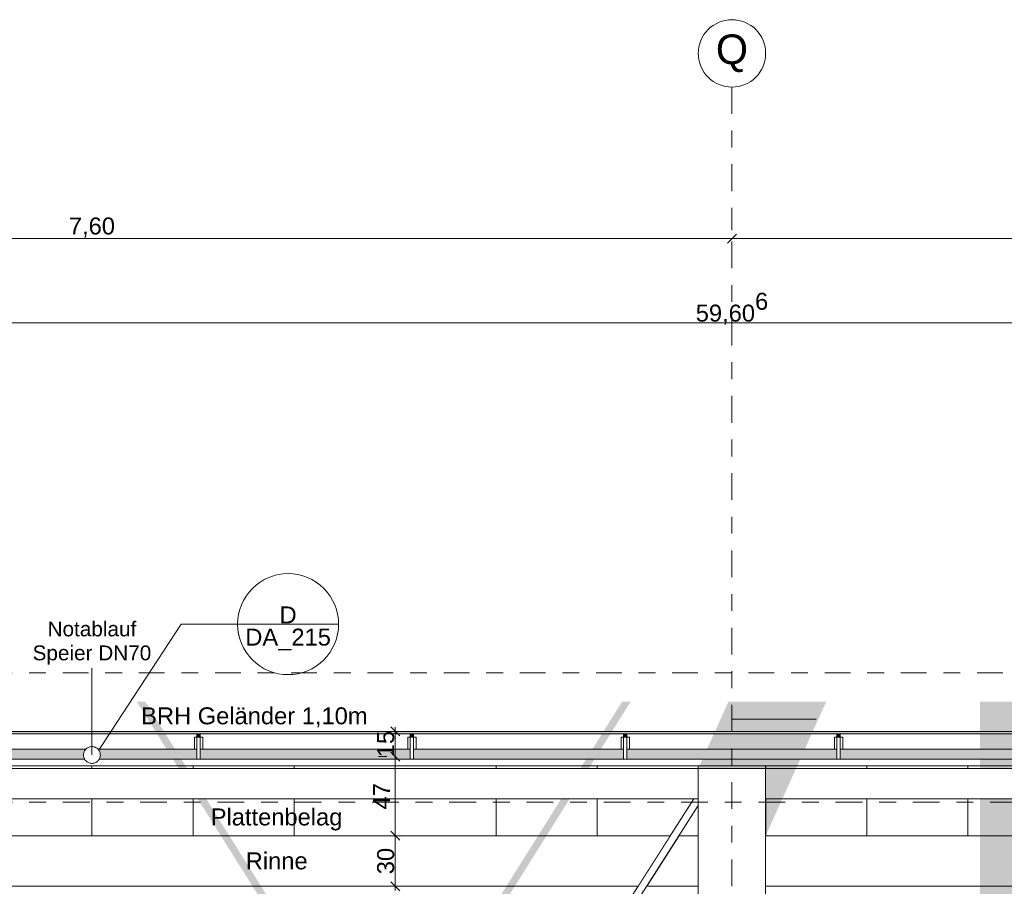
# Model space of a CAD drawing. Header units: metres. Extents: x -180 to 4, y -47 to 4.
# Tile 120 of 256: x -134 to -128, y -1 to 4. Entities that reach past the tile are written whole.
import ezdxf

# ---------------------------------------------------------------- set-up
doc = ezdxf.new("R2010")
doc.units = ezdxf.units.M
doc.header["$LTSCALE"] = 0.05
doc.header["$PDMODE"] = 1
doc.header["$PDSIZE"] = -2
doc.linetypes.add('ISO-10 Strichpunktlinie', pattern=[4.699, 3.048, -0.762, 0.127, -0.762])
doc.linetypes.add('Linienart-53', pattern=[5.291531, 3.175, -1.058062, 0.352704, -0.705764])
doc.layers.get('0').update_dxf_attribs({"lineweight": 25})
for name, color, linetype, lineweight, true_color in [('30 -36 Dächer- 3 Dachbeläge', 7, 'Continuous', 15, 0x9999ff), ('30 -36 Dächer- 4 Dachbekleidungen', 7, 'Continuous', 9, 0xccccff), ('70 -72 Beschriftung- 1 Beschriftung allgemein', 7, 'Continuous', 9, 0xff6633), ('70 -72 Beschriftung- 7 Detailverweise', 7, 'Continuous', 9, 0x00dd00), ('70 -72 Beschriftung- 7 Detailverweise Linie', 7, 'Continuous', 9, 0x00dd00), ('70 -76 Bemaßung- 2 Allgemein', 7, 'Continuous', 5, 0x6666cc)]:
    doc.layers.add(name, color=color, linetype=linetype, lineweight=lineweight, true_color=true_color)
for name, color, linetype, lineweight in [('40 -41 Abwasser_Wasser_Gas- 2 Wasser-1', 7, 'Continuous', 15), ('60- 61 allgemeine Ausstattung- 4 Terrassen', 7, 'Continuous', 9), ('70 -71 Achsen- 1 Gebäudeachsen', 7, 'Linienart-53', 18), ('70 -72 Beschriftung-14 Schatten', 7, 'Continuous', 5), ('Keine', 7, 'Continuous', 9)]:
    doc.layers.add(name, color=color, linetype=linetype, lineweight=lineweight)
doc.styles.add('Arial', font='arial.ttf')
doc.dimstyles.new('k+k_klein', dxfattribs={"dimtxt": 0.075516, "dimasz": 0.05302, "dimexe": 0.05, "dimexo": 0.15, "dimgap": 0.005, "dimtad": 1, "dimdec": 3, "dimtxsty": 'Arial', "dimblk": 'VW_SLASH-2', "dimblk1": 'VW_SLASH-2', "dimblk2": 'VW_SLASH-2', "dimcen": 0, "dimdle": 0.025, "dimadec": 3, "dimazin": 0, "dimtfac": 0.75, "dimtdec": 3, "dimtix": 1, "dimtmove": 0, "dimatfit": 0, "dimldrblk": 'VW_FILLEDARROW', "dimfxl": 0.1, "dimfxlon": 1, "dimfrac": 2, "dimtolj": 1, "dimarcsym": 0})

# ---------------------------------------------------------------- blocks, each defined once
blk = doc.blocks.new('Gruppe-805')
at = {"layer": '70 -72 Beschriftung- 1 Beschriftung allgemein', "linetype": 'Continuous', "lineweight": 0}
blk.add_hatch(color=30, dxfattribs=at).paths.add_polyline_path([(-133.6218, 0.3446), (-133.621, 0.3476), (-133.6202, 0.3446)])
at = {"layer": '70 -72 Beschriftung- 1 Beschriftung allgemein', "lineweight": 5, "flags": 128}
blk.add_lwpolyline([(-133.6218, 0.3446), (-133.621, 0.3476), (-133.6202, 0.3446)], close=True, dxfattribs=at)
at = {"layer": '70 -72 Beschriftung- 1 Beschriftung allgemein', "insert": (-133.621, 0.6257), "char_height": 0.088103, "attachment_point": 2, "line_spacing_factor": 0.969685, "style": 'Arial'}
blk.add_mtext('Notablauf\\PSpeier DN70', dxfattribs=at)
at = {"color": 255}
blk.add_wipeout([(-133.5777, -0.192), (-133.5804, -0.1962), (-133.5834, -0.2), (-133.5868, -0.2035), (-133.5906, -0.2067), (-133.5946, -0.2095), (-133.5989, -0.2119), (-133.6034, -0.2138), (-133.6081, -0.2153), (-133.6129, -0.2164), (-133.6177, -0.2169), (-133.6226, -0.217), (-133.6275, -0.2166), (-133.6324, -0.2157), (-133.6371, -0.2144), (-133.6416, -0.2126), (-133.646, -0.2103), (-133.6501, -0.2077), (-133.654, -0.2046), (-133.6575, -0.2012), (-133.6607, -0.1975), (-133.6635, -0.1934), (-133.6658, -0.1892), (-133.6678, -0.1847), (-133.6693, -0.18), (-133.6703, -0.1752), (-133.6709, -0.1703), (-133.671, -0.1654), (-133.6706, -0.1605), (-133.6697, -0.1557), (-133.6683, -0.151), (-133.6665, -0.1464), (-133.6643, -0.142), (-133.6616, -0.1379), (-133.6586, -0.1341), (-133.6552, -0.1305), (-133.6514, -0.1274), (-133.6474, -0.1246), (-133.6431, -0.1222), (-133.6386, -0.1202), (-133.6339, -0.1187), (-133.6291, -0.1177), (-133.6243, -0.1171), (-133.6194, -0.1171), (-133.6145, -0.1175), (-133.6096, -0.1183), (-133.6049, -0.1197), (-133.6004, -0.1215), (-133.596, -0.1237), (-133.5919, -0.1264), (-133.588, -0.1294), (-133.5845, -0.1329), (-133.5813, -0.1366), (-133.5785, -0.1406), (-133.5762, -0.1449), (-133.5742, -0.1494), (-133.5727, -0.1541), (-133.5717, -0.1589), (-133.5711, -0.1638), (-133.571, -0.1687), (-133.5714, -0.1736), (-133.5723, -0.1784), (-133.5737, -0.1831), (-133.5755, -0.1877)], dxfattribs=at).dxf.layer = '40 -41 Abwasser_Wasser_Gas- 2 Wasser-1'
at = {"layer": '40 -41 Abwasser_Wasser_Gas- 2 Wasser-1', "flags": 128}
blk.add_lwpolyline([(-133.5777, -0.192), (-133.5804, -0.1962), (-133.5834, -0.2), (-133.5868, -0.2035), (-133.5906, -0.2067), (-133.5946, -0.2095), (-133.5989, -0.2119), (-133.6034, -0.2138), (-133.6081, -0.2153), (-133.6129, -0.2164), (-133.6177, -0.2169), (-133.6226, -0.217), (-133.6275, -0.2166), (-133.6324, -0.2157), (-133.6371, -0.2144), (-133.6416, -0.2126), (-133.646, -0.2103), (-133.6501, -0.2077), (-133.654, -0.2046), (-133.6575, -0.2012), (-133.6607, -0.1975), (-133.6635, -0.1934), (-133.6658, -0.1892), (-133.6678, -0.1847), (-133.6693, -0.18), (-133.6703, -0.1752), (-133.6709, -0.1703), (-133.671, -0.1654), (-133.6706, -0.1605), (-133.6697, -0.1557), (-133.6683, -0.151), (-133.6665, -0.1464), (-133.6643, -0.142), (-133.6616, -0.1379), (-133.6586, -0.1341), (-133.6552, -0.1305), (-133.6514, -0.1274), (-133.6474, -0.1246), (-133.6431, -0.1222), (-133.6386, -0.1202), (-133.6339, -0.1187), (-133.6291, -0.1177), (-133.6243, -0.1171), (-133.6194, -0.1171), (-133.6145, -0.1175), (-133.6096, -0.1183), (-133.6049, -0.1197), (-133.6004, -0.1215), (-133.596, -0.1237), (-133.5919, -0.1264), (-133.588, -0.1294), (-133.5845, -0.1329), (-133.5813, -0.1366), (-133.5785, -0.1406), (-133.5762, -0.1449), (-133.5742, -0.1494), (-133.5727, -0.1541), (-133.5717, -0.1589), (-133.5711, -0.1638), (-133.571, -0.1687), (-133.5714, -0.1736), (-133.5723, -0.1784), (-133.5737, -0.1831), (-133.5755, -0.1877)], close=True, dxfattribs=at)
at = {"layer": '70 -72 Beschriftung- 1 Beschriftung allgemein'}
blk.add_line((-133.621, -0.167), (-133.621, 0.3476), dxfattribs=at)
blk = doc.blocks.new('Gruppe-874')
at = {"layer": '70 -72 Beschriftung- 7 Detailverweise'}
blk.add_line((0.935, 0), (0.335, 0), dxfattribs=at)
at = {"layer": '70 -72 Beschriftung- 7 Detailverweise', "flags": 128}
blk.add_lwpolyline([(0.935, 0), (0.9336, -0.0294), (0.9292, -0.0585), (0.9221, -0.0871), (0.9122, -0.1148), (0.8996, -0.1414), (0.8844, -0.1667), (0.8669, -0.1903), (0.8471, -0.2121), (0.8253, -0.2319), (0.8017, -0.2494), (0.7764, -0.2646), (0.7498, -0.2772), (0.7221, -0.2871), (0.6935, -0.2942), (0.6644, -0.2986), (0.635, -0.3), (0.6056, -0.2986), (0.5765, -0.2942), (0.5479, -0.2871), (0.5202, -0.2772), (0.4936, -0.2646), (0.4683, -0.2494), (0.4447, -0.2319), (0.4229, -0.2121), (0.4031, -0.1903), (0.3856, -0.1667), (0.3704, -0.1414), (0.3578, -0.1148), (0.3479, -0.0871), (0.3408, -0.0585), (0.3364, -0.0294), (0.335, 0), (0.3364, 0.0294), (0.3408, 0.0585), (0.3479, 0.0871), (0.3578, 0.1148), (0.3704, 0.1414), (0.3856, 0.1667), (0.4031, 0.1903), (0.4229, 0.2121), (0.4447, 0.2319), (0.4683, 0.2494), (0.4936, 0.2646), (0.5202, 0.2772), (0.5479, 0.2871), (0.5765, 0.2942), (0.6056, 0.2986), (0.635, 0.3), (0.6644, 0.2986), (0.6935, 0.2942), (0.7221, 0.2871), (0.7498, 0.2772), (0.7764, 0.2646), (0.8017, 0.2494), (0.8253, 0.2319), (0.8471, 0.2121), (0.8669, 0.1903), (0.8844, 0.1667), (0.8996, 0.1414), (0.9122, 0.1148), (0.9221, 0.0871), (0.9292, 0.0585), (0.9336, 0.0294)], close=True, dxfattribs=at)
at = {"layer": '70 -72 Beschriftung- 7 Detailverweise'}
blk.add_point((0.635, 0), dxfattribs=at)
at = {"layer": '70 -72 Beschriftung- 7 Detailverweise', "line_spacing_factor": 0.96878, "style": 'Arial'}
for s, insert, char_height, attachment_point in [('D', (0.635, 0.0046), 0.1007, 8), ('DA_215', (0.635, -0.0267), 0.10069, 2)]:
    blk.add_mtext(s, dxfattribs=dict(at, insert=insert, char_height=char_height, attachment_point=attachment_point))
blk = doc.blocks.new('Referenzmarkierung-74')
at = {"layer": '70 -72 Beschriftung- 7 Detailverweise', "transparency": 33554687}
for q in [(-0.4863, -0.7448), (0.635, 0)]:
    blk.add_line((0, 0), q, dxfattribs=at)
at = {"layer": '70 -72 Beschriftung- 7 Detailverweise', "color": 7, "transparency": 33554687}
blk.add_blockref('Gruppe-874', (0, 0), dxfattribs=at)
blk = doc.blocks.new('Gruppe-921')
at = {"layer": '70 -72 Beschriftung- 1 Beschriftung allgemein', "insert": (-133.329, 0.1159), "char_height": 0.100689, "attachment_point": 1, "line_spacing_factor": 0.970891, "style": 'Arial'}
blk.add_mtext('BRH Geländer 1,10m', dxfattribs=at)
blk = doc.blocks.new('Gruppe-1135')
at = {"color": 255}
blk.add_wipeout([(-132.9777, -0.132), (-132.9777, -0.062), (-132.9977, -0.062), (-132.9977, -0.132)], dxfattribs=at).dxf.layer = '30 -36 Dächer- 4 Dachbekleidungen'
at = {"layer": '30 -36 Dächer- 3 Dachbeläge', "linetype": 'Continuous', "lineweight": 0, "transparency": 33554687}
blk.add_hatch(color=254, dxfattribs=at).paths.add_polyline_path([(-132.9777, -0.042), (-132.9777, -0.062), (-132.9977, -0.062), (-132.9977, -0.042)])
at = {"layer": '30 -36 Dächer- 3 Dachbeläge', "color": 254, "linetype": 'Continuous', "lineweight": 9, "true_color": 0xccccff, "transparency": 33554687, "flags": 128}
blk.add_lwpolyline([(-132.9777, -0.042), (-132.9777, -0.062), (-132.9977, -0.062), (-132.9977, -0.042)], dxfattribs=at)
at = {"layer": '30 -36 Dächer- 4 Dachbekleidungen', "flags": 128}
for points in [[(-133.0127, -0.132), (-133.0127, -0.062), (-132.9977, -0.062)], [(-132.9777, -0.132), (-132.9777, -0.062), (-132.9977, -0.062), (-132.9977, -0.132)], [(-132.9627, -0.132), (-132.9627, -0.062), (-132.9777, -0.062)]]:
    blk.add_lwpolyline(points, dxfattribs=at)
at = {"color": 255}
blk.add_wipeout([(-132.9777, -0.132), (-132.9777, -0.192), (-132.9977, -0.192), (-132.9977, -0.132)], dxfattribs=at).dxf.layer = '30 -36 Dächer- 4 Dachbekleidungen'
at = {"layer": '30 -36 Dächer- 4 Dachbekleidungen', "flags": 128}
blk.add_lwpolyline([(-132.9777, -0.132), (-132.9777, -0.192), (-132.9977, -0.192), (-132.9977, -0.132)], dxfattribs=at)
blk = doc.blocks.new('Gruppe-1136')
at = {"color": 255}
blk.add_wipeout([(-131.711, -0.132), (-131.711, -0.062), (-131.731, -0.062), (-131.731, -0.132)], dxfattribs=at).dxf.layer = '30 -36 Dächer- 4 Dachbekleidungen'
at = {"layer": '30 -36 Dächer- 3 Dachbeläge', "linetype": 'Continuous', "lineweight": 0, "transparency": 33554687}
blk.add_hatch(color=254, dxfattribs=at).paths.add_polyline_path([(-131.711, -0.042), (-131.711, -0.062), (-131.731, -0.062), (-131.731, -0.042)])
at = {"layer": '30 -36 Dächer- 3 Dachbeläge', "color": 254, "linetype": 'Continuous', "lineweight": 9, "true_color": 0xccccff, "transparency": 33554687, "flags": 128}
blk.add_lwpolyline([(-131.711, -0.042), (-131.711, -0.062), (-131.731, -0.062), (-131.731, -0.042)], dxfattribs=at)
at = {"layer": '30 -36 Dächer- 4 Dachbekleidungen', "flags": 128}
for points in [[(-131.746, -0.132), (-131.746, -0.062), (-131.731, -0.062)], [(-131.711, -0.132), (-131.711, -0.062), (-131.731, -0.062), (-131.731, -0.132)], [(-131.696, -0.132), (-131.696, -0.062), (-131.711, -0.062)]]:
    blk.add_lwpolyline(points, dxfattribs=at)
at = {"color": 255}
blk.add_wipeout([(-131.711, -0.132), (-131.711, -0.192), (-131.731, -0.192), (-131.731, -0.132)], dxfattribs=at).dxf.layer = '30 -36 Dächer- 4 Dachbekleidungen'
at = {"layer": '30 -36 Dächer- 4 Dachbekleidungen', "flags": 128}
blk.add_lwpolyline([(-131.711, -0.132), (-131.711, -0.192), (-131.731, -0.192), (-131.731, -0.132)], dxfattribs=at)
blk = doc.blocks.new('Gruppe-1137')
at = {"color": 255}
blk.add_wipeout([(-130.4443, -0.132), (-130.4443, -0.062), (-130.4643, -0.062), (-130.4643, -0.132)], dxfattribs=at).dxf.layer = '30 -36 Dächer- 4 Dachbekleidungen'
at = {"layer": '30 -36 Dächer- 3 Dachbeläge', "linetype": 'Continuous', "lineweight": 0, "transparency": 33554687}
blk.add_hatch(color=254, dxfattribs=at).paths.add_polyline_path([(-130.4443, -0.042), (-130.4443, -0.062), (-130.4643, -0.062), (-130.4643, -0.042)])
at = {"layer": '30 -36 Dächer- 3 Dachbeläge', "color": 254, "linetype": 'Continuous', "lineweight": 9, "true_color": 0xccccff, "transparency": 33554687, "flags": 128}
blk.add_lwpolyline([(-130.4443, -0.042), (-130.4443, -0.062), (-130.4643, -0.062), (-130.4643, -0.042)], dxfattribs=at)
at = {"layer": '30 -36 Dächer- 4 Dachbekleidungen', "flags": 128}
for points in [[(-130.4793, -0.132), (-130.4793, -0.062), (-130.4643, -0.062)], [(-130.4443, -0.132), (-130.4443, -0.062), (-130.4643, -0.062), (-130.4643, -0.132)], [(-130.4293, -0.132), (-130.4293, -0.062), (-130.4443, -0.062)]]:
    blk.add_lwpolyline(points, dxfattribs=at)
at = {"color": 255}
blk.add_wipeout([(-130.4443, -0.132), (-130.4443, -0.192), (-130.4643, -0.192), (-130.4643, -0.132)], dxfattribs=at).dxf.layer = '30 -36 Dächer- 4 Dachbekleidungen'
at = {"layer": '30 -36 Dächer- 4 Dachbekleidungen', "flags": 128}
blk.add_lwpolyline([(-130.4443, -0.132), (-130.4443, -0.192), (-130.4643, -0.192), (-130.4643, -0.132)], dxfattribs=at)
blk = doc.blocks.new('Gruppe-1138')
at = {"color": 255}
blk.add_wipeout([(-129.1777, -0.132), (-129.1777, -0.062), (-129.1977, -0.062), (-129.1977, -0.132)], dxfattribs=at).dxf.layer = '30 -36 Dächer- 4 Dachbekleidungen'
at = {"layer": '30 -36 Dächer- 3 Dachbeläge', "linetype": 'Continuous', "lineweight": 0, "transparency": 33554687}
blk.add_hatch(color=254, dxfattribs=at).paths.add_polyline_path([(-129.1777, -0.042), (-129.1777, -0.062), (-129.1977, -0.062), (-129.1977, -0.042)])
at = {"layer": '30 -36 Dächer- 3 Dachbeläge', "color": 254, "linetype": 'Continuous', "lineweight": 9, "true_color": 0xccccff, "transparency": 33554687, "flags": 128}
blk.add_lwpolyline([(-129.1777, -0.042), (-129.1777, -0.062), (-129.1977, -0.062), (-129.1977, -0.042)], dxfattribs=at)
at = {"layer": '30 -36 Dächer- 4 Dachbekleidungen', "flags": 128}
for points in [[(-129.2127, -0.132), (-129.2127, -0.062), (-129.1977, -0.062)], [(-129.1777, -0.132), (-129.1777, -0.062), (-129.1977, -0.062), (-129.1977, -0.132)], [(-129.1627, -0.132), (-129.1627, -0.062), (-129.1777, -0.062)]]:
    blk.add_lwpolyline(points, dxfattribs=at)
at = {"color": 255}
blk.add_wipeout([(-129.1777, -0.132), (-129.1777, -0.192), (-129.1977, -0.192), (-129.1977, -0.132)], dxfattribs=at).dxf.layer = '30 -36 Dächer- 4 Dachbekleidungen'
at = {"layer": '30 -36 Dächer- 4 Dachbekleidungen', "flags": 128}
blk.add_lwpolyline([(-129.1777, -0.132), (-129.1777, -0.192), (-129.1977, -0.192), (-129.1977, -0.132)], dxfattribs=at)
blk = doc.blocks.new('Gruppe-1384')
at = {"layer": '30 -36 Dächer- 3 Dachbeläge', "linetype": 'Continuous', "lineweight": 0}
blk.add_hatch(color=254, dxfattribs=at).paths.add_polyline_path([(-159.80099996, -0.19204198), (-83.34099996, -0.19204198), (-83.34099996, -0.02704198), (-159.80099996, -0.02704198)])
at = {"layer": '30 -36 Dächer- 3 Dachbeläge', "flags": 128}
blk.add_lwpolyline([(-159.80099996, -0.19204198), (-83.34099996, -0.19204198), (-83.34099996, -0.02704198), (-159.80099996, -0.02704198)], close=True, dxfattribs=at)
at = {"layer": '70 -72 Beschriftung- 7 Detailverweise', "transparency": 33554687}
blk.add_line((-133.09130523, 0.61), (-132.45630523, 0.61), dxfattribs=at)
at = {"layer": '70 -72 Beschriftung- 7 Detailverweise'}
blk.add_line((-132.15630523, 0.61), (-132.75630523, 0.61), dxfattribs=at)
at = {"layer": '70 -72 Beschriftung- 7 Detailverweise', "flags": 128}
blk.add_lwpolyline([(-132.15630523, 0.61), (-132.15774981, 0.58059486), (-132.16206965, 0.5514729), (-132.16922313, 0.5229146), (-132.17914137, 0.49519497), (-132.19172885, 0.46858098), (-132.20686435, 0.44332893), (-132.2244021, 0.41968201), (-132.2441732, 0.39786797), (-132.26598725, 0.37809686), (-132.28963416, 0.36055912), (-132.31488621, 0.34542362), (-132.3415002, 0.33283614), (-132.36921983, 0.3229179), (-132.39777814, 0.31576442), (-132.42690009, 0.31144458), (-132.45630523, 0.31), (-132.48571037, 0.31144458), (-132.51483233, 0.31576442), (-132.54339064, 0.3229179), (-132.57111026, 0.33283614), (-132.59772425, 0.34542362), (-132.6229763, 0.36055912), (-132.64662322, 0.37809686), (-132.66843727, 0.39786797), (-132.68820837, 0.41968201), (-132.70574612, 0.44332893), (-132.72088161, 0.46858098), (-132.73346909, 0.49519497), (-132.74338733, 0.5229146), (-132.75054082, 0.5514729), (-132.75486065, 0.58059486), (-132.75630523, 0.61), (-132.75486065, 0.63940514), (-132.75054082, 0.6685271), (-132.74338733, 0.6970854), (-132.73346909, 0.72480503), (-132.72088161, 0.75141902), (-132.70574612, 0.77667107), (-132.68820837, 0.80031799), (-132.66843727, 0.82213203), (-132.64662322, 0.84190314), (-132.6229763, 0.85944088), (-132.59772425, 0.87457638), (-132.57111026, 0.88716386), (-132.54339064, 0.8970821), (-132.51483233, 0.90423558), (-132.48571037, 0.90855542), (-132.45630523, 0.91), (-132.42690009, 0.90855542), (-132.39777814, 0.90423558), (-132.36921983, 0.8970821), (-132.3415002, 0.88716386), (-132.31488621, 0.87457638), (-132.28963416, 0.85944088), (-132.26598725, 0.84190314), (-132.2441732, 0.82213203), (-132.2244021, 0.80031799), (-132.20686435, 0.77667107), (-132.19172885, 0.75141902), (-132.17914137, 0.72480503), (-132.16922313, 0.6970854), (-132.16206965, 0.6685271), (-132.15774981, 0.63940514)], close=True, dxfattribs=at)
at = {"layer": '70 -72 Beschriftung- 7 Detailverweise'}
blk.add_point((-132.45630523, 0.61), dxfattribs=at)
at = {"layer": '70 -72 Beschriftung- 7 Detailverweise', "line_spacing_factor": 0.96878, "style": 'Arial'}
for s, insert, char_height, attachment_point in [('D', (-132.45630523, 0.61458611), 0.10068866, 8), ('DA_215', (-132.45630523, 0.58333588), 0.100688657, 2)]:
    blk.add_mtext(s, dxfattribs=dict(at, insert=insert, char_height=char_height, attachment_point=attachment_point))
at = {"color": 255, "lineweight": 9}
blk.add_wipeout([(-159.62399996, -0.64704198), (-83.51799996, -0.64704198), (-83.51799996, -0.94704198), (-159.62399996, -0.94704198)], dxfattribs=at).dxf.layer = '40 -41 Abwasser_Wasser_Gas- 2 Wasser-1'
at = {"layer": '60- 61 allgemeine Ausstattung- 4 Terrassen', "linetype": 'Continuous', "lineweight": 9, "transparency": 33554534}
h = blk.add_hatch(dxfattribs=at)
h.set_pattern_fill('Platte 60_60 SRF-1', style=0, pattern_type=2)
h.set_pattern_definition([(90, (-130.021, -0.64704), (-0.6, 7e-17), []), (0, (-130.021, -0.64704), (0, 0.6), [])])
h.paths.add_polyline_path([(-137.22099996, -0.19204198), (-130.02099996, -0.19204198), (-130.02099996, -0.64704198), (-137.22099996, -0.64704198)])
h = blk.add_hatch(dxfattribs=at)
h.set_pattern_fill('Platte 60_60 SRF-1', style=0, pattern_type=2)
h.set_pattern_definition([(90, (-122.421, -0.64704), (-0.6, 7e-17), []), (0, (-122.421, -0.64704), (0, 0.6), [])])
h.paths.add_polyline_path([(-129.62099996, -0.19204198), (-122.42099996, -0.19204198), (-122.42099996, -0.64704198), (-129.62099996, -0.64704198)])
at = {"layer": '40 -41 Abwasser_Wasser_Gas- 2 Wasser-1', "color": 7, "lineweight": 9, "flags": 128}
blk.add_lwpolyline([(-159.62399996, -0.64704198), (-83.51799996, -0.64704198), (-83.51799996, -0.94704198), (-159.62399996, -0.94704198)], close=True, dxfattribs=at)
at = {"layer": '60- 61 allgemeine Ausstattung- 4 Terrassen', "color": 252, "linetype": 'Continuous', "lineweight": 9, "true_color": 0x888888, "transparency": 33554687, "flags": 128}
for points in [[(-137.22099996, -0.19204198), (-130.02099996, -0.19204198), (-130.02099996, -0.64704198), (-137.22099996, -0.64704198)], [(-129.62099996, -0.19204198), (-122.42099996, -0.19204198), (-122.42099996, -0.64704198), (-129.62099996, -0.64704198)]]:
    blk.add_lwpolyline(points, close=True, dxfattribs=at)
at = {"layer": '70 -72 Beschriftung- 1 Beschriftung allgemein', "attachment_point": 1, "line_spacing_factor": 0.96878, "style": 'Arial'}
for s, insert, char_height in [('Plattenbelag', (-132.91576429, -0.48473077), 0.1006886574), ('Rinne', (-132.70781833, -0.74552523), 0.100688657)]:
    blk.add_mtext(s, dxfattribs=dict(at, insert=insert, char_height=char_height))
at = {"color": 255}
blk.add_wipeout([(-159.80099996, -0.13204198), (-83.34099996, -0.13204198), (-83.34099996, -0.04204198), (-159.80099996, -0.04204198)], dxfattribs=at).dxf.layer = '30 -36 Dächer- 4 Dachbekleidungen'
at = {"layer": '30 -36 Dächer- 4 Dachbekleidungen', "flags": 128}
blk.add_lwpolyline([(-159.80099996, -0.13204198), (-83.34099996, -0.13204198), (-83.34099996, -0.04204198), (-159.80099996, -0.04204198)], close=True, dxfattribs=at)
at = {"color": 255}
blk.add_wipeout([(-159.80099996, -0.23204198), (-83.34099996, -0.23204198), (-83.34099996, -0.19204198), (-159.80099996, -0.19204198)], dxfattribs=at).dxf.layer = '30 -36 Dächer- 4 Dachbekleidungen'
at = {"layer": '30 -36 Dächer- 4 Dachbekleidungen', "flags": 128}
blk.add_lwpolyline([(-159.80099996, -0.23204198), (-83.34099996, -0.23204198), (-83.34099996, -0.19204198), (-159.80099996, -0.19204198)], close=True, dxfattribs=at)
at = {"layer": '40 -41 Abwasser_Wasser_Gas- 2 Wasser-1', "color": 7}
blk.add_blockref('Gruppe-805', (0, 0), dxfattribs=at)
at = {"layer": '70 -72 Beschriftung- 1 Beschriftung allgemein', "color": 7}
for name in ['Gruppe-1136', 'Gruppe-1137', 'Gruppe-1138']:
    blk.add_blockref(name, (0, 0), dxfattribs=at)
at = {"layer": '70 -72 Beschriftung- 7 Detailverweise', "transparency": 33554687}
blk.add_line((-133.09130523, 0.61), (-133.57761751, -0.13475538), dxfattribs=at)
at = {"layer": '70 -72 Beschriftung- 1 Beschriftung allgemein', "color": 7}
blk.add_blockref('Gruppe-921', (0, 0), dxfattribs=at)
at = {"layer": '70 -72 Beschriftung- 7 Detailverweise'}
blk.add_blockref('Referenzmarkierung-74', (-133.09130523, 0.61), dxfattribs=at)
at = {"layer": '70 -72 Beschriftung- 1 Beschriftung allgemein', "color": 7}
blk.add_blockref('Gruppe-1135', (0, 0), dxfattribs=at)
blk = doc.blocks.new('Gruppe-1435')
at = {"color": 255}
blk.add_wipeout([(-137.221, -0.4672), (-130.0466, -11.717), (-130.021, -11.717), (-130.021, -11.6769), (-137.1954, -0.427), (-137.221, -0.427)], dxfattribs=at).dxf.layer = '60- 61 allgemeine Ausstattung- 4 Terrassen'
blk.add_wipeout([(-130.021, -0.4672), (-130.021, -0.427), (-130.0466, -0.427), (-137.221, -11.6769), (-137.221, -11.717), (-137.1954, -11.717)], dxfattribs=at).dxf.layer = '60- 61 allgemeine Ausstattung- 4 Terrassen'
at = {"layer": '60- 61 allgemeine Ausstattung- 4 Terrassen', "flags": 128}
blk.add_lwpolyline([(-130.021, -0.4672), (-130.021, -0.427), (-130.0466, -0.427), (-137.221, -11.6769), (-137.221, -11.717), (-137.1954, -11.717)], close=True, dxfattribs=at)
blk = doc.blocks.new('Gruppe-1436')
at = {"layer": '60- 61 allgemeine Ausstattung- 4 Terrassen', "linetype": 'Continuous', "lineweight": 0, "transparency": 33554495}
blk.add_hatch(color=7, dxfattribs=at).paths.add_polyline_path([(-130.8345, -0.427), (-135.4287, -7.7531), (-135.4287, -7.7933), (-135.4035, -7.7933), (-130.7841, -0.427)])
at = {"layer": '60- 61 allgemeine Ausstattung- 4 Terrassen', "color": 7, "linetype": 'Continuous', "transparency": 33554495}
for points in [[(-133.3047, 0.15), (-133.3551, 0.15), (-133.0558, -0.247), (-133.1061, -0.247)], [(-130.4223, 0.15), (-130.4726, 0.15), (-130.6712, -0.247), (-130.7216, -0.247)], [(-130.021, -5.0864), (-132.9429, -0.427), (-130.021, -5.1667), (-132.9932, -0.427)]]:
    blk.add_solid(points, dxfattribs=at)
blk = doc.blocks.new('Gruppe-1438')
at = {"layer": '70 -72 Beschriftung-14 Schatten', "linetype": 'Continuous', "lineweight": 0, "transparency": 33554495}
h = blk.add_hatch(color=7, dxfattribs=at)
h.paths.add_polyline_path([(-99.3181, -9.9923), (-99.7998, -11.277), (-99.381, -11.277), (-99.381, -11.1), (-83.518, -11.1), (-83.518, -8.7228), (-97.7878, -8.7228), (-97.4287, -7.9275), (-97.4287, 0.15), (-97.9487, 0.15), (-97.9487, -7.7933), (-105.0287, -7.7933), (-105.0287, 0.15), (-105.5487, 0.15), (-105.5487, -7.7933), (-112.6287, -7.7933), (-112.6287, 0.15), (-113.1487, 0.15), (-113.1487, -7.7933), (-120.2287, -7.7933), (-120.2287, 0.15), (-120.7487, 0.15), (-120.7487, -7.7933), (-127.8287, -7.7933), (-127.8287, 0.15), (-128.3487, 0.15), (-128.3487, -7.7933), (-135.4287, -7.7933), (-135.4287, 0.15), (-135.9487, 0.15), (-135.9487, -7.7933), (-143.0287, -7.7933), (-143.0287, 0.15), (-143.5487, 0.15), (-143.5487, -7.7933), (-150.6287, -7.7933), (-150.6287, 0.15), (-151.1487, 0.15), (-151.1487, -7.7933), (-158.2287, -7.7933), (-158.2287, 0.15), (-158.7487, 0.15), (-158.7487, -0.087), (-159.801, -0.087), (-159.801, -9.1985), (-166.4632, -9.1985), (-166.4632, -0.057), (-166.9832, -0.057), (-166.9832, -9.1985), (-174.0632, -9.1985), (-174.0632, -0.027), (-174.5832, -0.027), (-174.5832, -9.1985), (-175.221, -10.6111), (-175.221, -11.897), (-174.0632, -9.3327), (-167.0438, -9.3327), (-167.621, -10.6111), (-167.621, -11.897), (-166.4632, -9.3327), (-159.801, -9.3327), (-159.801, -10.1239), (-160.021, -10.6111), (-160.021, -11.897), (-159.831, -11.4762), (-159.831, -12.1155), (-158.8723, -9.9923), (-152.1416, -9.9923), (-152.421, -10.6111), (-152.421, -11.897), (-151.561, -9.9923), (-144.5416, -9.9923), (-144.821, -10.6111), (-144.821, -11.897), (-143.961, -9.9923), (-136.9416, -9.9923), (-137.221, -10.6111), (-137.221, -11.897), (-136.361, -9.9923), (-129.3416, -9.9923), (-129.621, -10.6111), (-129.621, -11.897), (-128.761, -9.9923), (-121.7416, -9.9923), (-122.021, -10.6111), (-122.021, -11.897), (-121.161, -9.9923), (-114.1416, -9.9923), (-114.421, -10.6111), (-114.421, -11.897), (-113.561, -9.9923), (-106.5416, -9.9923), (-106.821, -10.6111), (-106.821, -11.897), (-105.961, -9.9923)])
h.paths.add_polyline_path([(-151.2093, -7.9275), (-152.081, -9.8581), (-158.8117, -9.8581), (-158.7093, -9.6311), (-158.7093, -8.9919), (-158.2287, -7.9275)])
h.paths.add_polyline_path([(-99.2677, -9.8581), (-105.9004, -9.8581), (-105.0287, -7.9275), (-98.0093, -7.9275), (-98.3684, -8.7228), (-98.8421, -8.7228)])
h.paths.add_polyline_path([(-112.6287, -7.9275), (-105.6093, -7.9275), (-106.481, -9.8581), (-113.5004, -9.8581)])
h.paths.add_polyline_path([(-120.2287, -7.9275), (-113.2093, -7.9275), (-114.081, -9.8581), (-121.1004, -9.8581)])
h.paths.add_polyline_path([(-127.8287, -7.9275), (-120.8093, -7.9275), (-121.681, -9.8581), (-128.7004, -9.8581)])
h.paths.add_polyline_path([(-135.4287, -7.9275), (-128.4093, -7.9275), (-129.281, -9.8581), (-136.3004, -9.8581)])
h.paths.add_polyline_path([(-143.0287, -7.9275), (-136.0093, -7.9275), (-136.881, -9.8581), (-143.9004, -9.8581)])
h.paths.add_polyline_path([(-150.6287, -7.9275), (-143.6093, -7.9275), (-144.481, -9.8581), (-151.5004, -9.8581)])
at = {"color": 255, "lineweight": 9}
blk.add_wipeout([(-130.021, -0.247), (-129.621, -0.247), (-129.621, -11.897), (-130.021, -11.897)], dxfattribs=at).dxf.layer = '60- 61 allgemeine Ausstattung- 4 Terrassen'
at = {"layer": '60- 61 allgemeine Ausstattung- 4 Terrassen', "lineweight": 9, "flags": 128}
blk.add_lwpolyline([(-130.021, -0.247), (-129.621, -0.247), (-129.621, -11.897), (-130.021, -11.897)], close=True, dxfattribs=at)
at = {"color": 255, "lineweight": 9}
for points in [[(-137.221, -0.247), (-130.021, -0.247), (-130.021, -0.427), (-137.221, -0.427)], [(-129.621, -0.247), (-122.421, -0.247), (-122.421, -0.427), (-129.621, -0.427)]]:
    blk.add_wipeout(points, dxfattribs=at).dxf.layer = '60- 61 allgemeine Ausstattung- 4 Terrassen'
at = {"layer": '70 -72 Beschriftung-14 Schatten', "linetype": 'Continuous', "lineweight": 0, "transparency": 33554495}
blk.add_hatch(color=7, dxfattribs=at).paths.add_polyline_path([(-130.021, -0.247), (-129.621, -0.247), (-129.621, -0.647), (-129.2611, 0.15), (-129.8417, 0.15)])
at = {"layer": '60- 61 allgemeine Ausstattung- 4 Terrassen', "lineweight": 9, "flags": 128}
for points in [[(-137.221, -0.247), (-130.021, -0.247), (-130.021, -0.427), (-137.221, -0.427)], [(-129.621, -0.247), (-122.421, -0.247), (-122.421, -0.427), (-129.621, -0.427)]]:
    blk.add_lwpolyline(points, close=True, dxfattribs=at)
at = {"layer": '60- 61 allgemeine Ausstattung- 4 Terrassen', "color": 7}
blk.add_blockref('Gruppe-1435', (0, 0), dxfattribs=at)
blk.add_blockref('Gruppe-1436', (0, 0), dxfattribs=at)
blk = doc.blocks.new('_Dach_2D (2D)')
at = {"layer": '60- 61 allgemeine Ausstattung- 4 Terrassen', "color": 7}
blk.add_blockref('Gruppe-1384', (0, 0), dxfattribs=at)
blk.add_blockref('Gruppe-1438', (0, 0), dxfattribs=at)
blk = doc.blocks.new('VW_SLASH-2')
at = {"color": 0, "linetype": 'ByBlock', "lineweight": -2, "transparency": 16777216}
blk.add_line((0.47, 0), (-1, 0), dxfattribs=at)
at = {"color": 0, "lineweight": 5, "transparency": 16777216, "flags": 128}
blk.add_lwpolyline([(0.5, 0.5), (-0.5, -0.5)], dxfattribs=at)
blk = doc.blocks.new('*D2191')
at = {"layer": '70 -76 Bemaßung- 2 Allgemein', "color": 0, "lineweight": -2}
for p, q in [((-137.421, 3.05), (-137.421, 2.95)), ((-129.821, 3.05), (-129.821, 2.95)), ((-129.874, 2.9), (-137.368, 2.9))]:
    blk.add_line(p, q, dxfattribs=at)
at = {"layer": 'Defpoints', "color": 0}
for p in [(-137.421, 2.9), (-137.421, 2.9), (-129.821, 2.9)]:
    blk.add_point(p, dxfattribs=at)
at = {"layer": '70 -76 Bemaßung- 2 Allgemein', "color": 0, "lineweight": -2, "xscale": 0.05302001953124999, "yscale": 0.05302001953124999, "zscale": 0.05302001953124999, "rotation": 180}
blk.add_blockref('VW_SLASH-2', (-137.421, 2.9), dxfattribs=at)
at = {"layer": '70 -76 Bemaßung- 2 Allgemein', "color": 0, "lineweight": -2, "xscale": 0.05302001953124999, "yscale": 0.05302001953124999, "zscale": 0.05302001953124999}
blk.add_blockref('VW_SLASH-2', (-129.821, 2.9), dxfattribs=at)
at = {"layer": '70 -76 Bemaßung- 2 Allgemein', "color": 0, "insert": (-133.621, 2.9654), "char_height": 0.10069, "attachment_point": 5, "style": 'Arial'}
blk.add_mtext('\\A1;7,60', dxfattribs=at)
blk = doc.blocks.new('VW_FILLEDARROW')
at = {"linetype": 'Continuous', "lineweight": 0, "transparency": 16777216}
blk.add_hatch(color=0, dxfattribs=at).paths.add_polyline_path([(-2.83, 0.76), (0, 0), (-2.83, -0.76)])
at = {"color": 0, "lineweight": 5, "transparency": 16777216, "flags": 128}
blk.add_lwpolyline([(-2.83, 0.76), (0, 0), (-2.83, -0.76)], close=True, dxfattribs=at)
blk = doc.blocks.new('*D2192')
at = {"layer": '70 -76 Bemaßung- 2 Allgemein', "color": 0, "lineweight": -2}
for p, q in [((-129.821, 3.05), (-129.821, 2.95)), ((-122.221, 3.05), (-122.221, 2.95)), ((-122.274, 2.9), (-129.768, 2.9))]:
    blk.add_line(p, q, dxfattribs=at)
at = {"layer": 'Defpoints', "color": 0}
for p in [(-129.821, 2.9), (-129.821, 2.9), (-122.221, 2.9)]:
    blk.add_point(p, dxfattribs=at)
at = {"layer": '70 -76 Bemaßung- 2 Allgemein', "color": 0, "lineweight": -2, "xscale": 0.05302001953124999, "yscale": 0.05302001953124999, "zscale": 0.05302001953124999, "rotation": 180}
blk.add_blockref('VW_SLASH-2', (-129.821, 2.9), dxfattribs=at)
at = {"layer": '70 -76 Bemaßung- 2 Allgemein', "color": 0, "lineweight": -2, "xscale": 0.05302001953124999, "yscale": 0.05302001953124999, "zscale": 0.05302001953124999}
blk.add_blockref('VW_SLASH-2', (-122.221, 2.9), dxfattribs=at)
at = {"layer": '70 -76 Bemaßung- 2 Allgemein', "color": 0, "insert": (-126.021, 2.9654), "char_height": 0.10069, "attachment_point": 5, "style": 'Arial'}
blk.add_mtext('\\A1;7,60', dxfattribs=at)
blk = doc.blocks.new('*D2241')
at = {"layer": '70 -76 Bemaßung- 2 Allgemein', "color": 0, "lineweight": -2}
for p, q in [((-159.624, 2.3), (-159.624, 2.45)), ((-100.071, 2.4), (-159.571, 2.4)), ((-100.018, 2.3), (-100.018, 2.45))]:
    blk.add_line(p, q, dxfattribs=at)
at = {"layer": 'Defpoints', "color": 0}
for p in [(-159.624, 2.4), (-159.624, -0.497), (-100.018, -11.737)]:
    blk.add_point(p, dxfattribs=at)
at = {"layer": '70 -76 Bemaßung- 2 Allgemein', "color": 0, "lineweight": -2, "xscale": 0.05302001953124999, "yscale": 0.05302001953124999, "zscale": 0.05302001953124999, "rotation": 180}
blk.add_blockref('VW_SLASH-2', (-159.624, 2.4), dxfattribs=at)
at = {"layer": '70 -76 Bemaßung- 2 Allgemein', "color": 0, "lineweight": -2, "xscale": 0.05302001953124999, "yscale": 0.05302001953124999, "zscale": 0.05302001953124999}
blk.add_blockref('VW_SLASH-2', (-100.018, 2.4), dxfattribs=at)
at = {"layer": '70 -76 Bemaßung- 2 Allgemein', "color": 0, "insert": (-129.821, 2.4831), "char_height": 0.100689, "attachment_point": 5, "style": 'Arial'}
blk.add_mtext('\\A1;59,60\\S6^ ;', dxfattribs=at)
blk = doc.blocks.new('*D2713')
at = {"layer": '70 -76 Bemaßung- 2 Allgemein', "color": 0, "lineweight": -2}
for p, q in [((-131.9068, -0.027), (-131.8702, -0.027)), ((-131.8202, -0.124), (-131.8202, -0.0801)), ((-131.9188, -0.177), (-131.8702, -0.177))]:
    blk.add_line(p, q, dxfattribs=at)
at = {"layer": 'Defpoints', "color": 0}
for p in [(-131.8202, -0.027), (-131.7568, -0.027), (-131.7688, -0.177)]:
    blk.add_point(p, dxfattribs=at)
at = {"layer": '70 -76 Bemaßung- 2 Allgemein', "color": 0, "lineweight": -2, "xscale": 0.05302001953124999, "yscale": 0.05302001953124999, "zscale": 0.05302001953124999}
for p, rotation in [((-131.8202, -0.027), 90), ((-131.8202, -0.177), 270)]:
    blk.add_blockref('VW_SLASH-2', p, dxfattribs=dict(at, rotation=rotation))
at = {"layer": '70 -76 Bemaßung- 2 Allgemein', "color": 0, "insert": (-131.8766, -0.102), "char_height": 0.10069, "attachment_point": 5, "rotation": 90, "style": 'Arial'}
blk.add_mtext('\\A1;15', dxfattribs=at)
blk = doc.blocks.new('*D2714')
at = {"layer": '70 -76 Bemaßung- 2 Allgemein', "color": 0, "lineweight": -2}
for p, q in [((-131.9188, -0.177), (-131.8702, -0.177)), ((-131.8202, -0.594), (-131.8202, -0.2301)), ((-131.9202, -0.647), (-131.7702, -0.647))]:
    blk.add_line(p, q, dxfattribs=at)
at = {"layer": 'Defpoints', "color": 0}
for p in [(-131.8202, -0.177), (-131.7688, -0.177), (-132.1831, -0.647)]:
    blk.add_point(p, dxfattribs=at)
at = {"layer": '70 -76 Bemaßung- 2 Allgemein', "color": 0, "lineweight": -2, "xscale": 0.05302001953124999, "yscale": 0.05302001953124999, "zscale": 0.05302001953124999}
for p, rotation in [((-131.8202, -0.177), 90), ((-131.8202, -0.647), 270)]:
    blk.add_blockref('VW_SLASH-2', p, dxfattribs=dict(at, rotation=rotation))
at = {"layer": '70 -76 Bemaßung- 2 Allgemein', "color": 0, "insert": (-131.9012, -0.412), "char_height": 0.10069, "attachment_point": 5, "rotation": 90, "style": 'Arial'}
blk.add_mtext('\\A1;47', dxfattribs=at)
blk = doc.blocks.new('*D2715')
at = {"layer": '70 -76 Bemaßung- 2 Allgemein', "color": 0, "lineweight": -2}
for p, q in [((-131.9202, -0.647), (-131.7702, -0.647)), ((-131.8202, -0.894), (-131.8202, -0.7001)), ((-131.9202, -0.947), (-131.7702, -0.947))]:
    blk.add_line(p, q, dxfattribs=at)
at = {"layer": 'Defpoints', "color": 0}
for p in [(-132.1831, -0.647), (-131.8202, -0.647), (-132.1027, -0.947)]:
    blk.add_point(p, dxfattribs=at)
at = {"layer": '70 -76 Bemaßung- 2 Allgemein', "color": 0, "lineweight": -2, "xscale": 0.05302001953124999, "yscale": 0.05302001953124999, "zscale": 0.05302001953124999}
for p, rotation in [((-131.8202, -0.647), 90), ((-131.8202, -0.947), 270)]:
    blk.add_blockref('VW_SLASH-2', p, dxfattribs=dict(at, rotation=rotation))
at = {"layer": '70 -76 Bemaßung- 2 Allgemein', "color": 0, "insert": (-131.8766, -0.797), "char_height": 0.10069, "attachment_point": 5, "rotation": 90, "style": 'Arial'}
blk.add_mtext('\\A1;30', dxfattribs=at)
blk = doc.blocks.new('_Achsen (3D)')
at = {"layer": '70 -71 Achsen- 1 Gebäudeachsen', "transparency": 33554687}
for p, q in [((-129.821, 3.8), (-129.821, -46.172)), ((-179.668, -0.447), (3.826, -0.447))]:
    blk.add_line(p, q, dxfattribs=at)
at = {"color": 255, "transparency": 33554687}
blk.add_wipeout([(-129.821, 4.2), (-129.8014, 4.199), (-129.782, 4.1961), (-129.7629, 4.1913), (-129.7445, 4.1847), (-129.7267, 4.1763), (-129.7099, 4.1663), (-129.6941, 4.1546), (-129.6796, 4.1414), (-129.6664, 4.1268), (-129.6547, 4.1111), (-129.6446, 4.0942), (-129.6362, 4.0765), (-129.6296, 4.058), (-129.6248, 4.039), (-129.622, 4.0196), (-129.621, 4), (-129.622, 3.9804), (-129.6248, 3.9609), (-129.6296, 3.9419), (-129.6362, 3.9234), (-129.6446, 3.9057), (-129.6547, 3.8888), (-129.6664, 3.8731), (-129.6796, 3.8585), (-129.6941, 3.8454), (-129.7099, 3.8337), (-129.7267, 3.8236), (-129.7445, 3.8152), (-129.7629, 3.8086), (-129.782, 3.8038), (-129.8014, 3.8009), (-129.821, 3.8), (-129.8406, 3.8009), (-129.86, 3.8038), (-129.8791, 3.8086), (-129.8975, 3.8152), (-129.9153, 3.8236), (-129.9321, 3.8337), (-129.9479, 3.8454), (-129.9624, 3.8585), (-129.9756, 3.8731), (-129.9873, 3.8888), (-129.9974, 3.9057), (-130.0058, 3.9234), (-130.0124, 3.9419), (-130.0172, 3.9609), (-130.02, 3.9804), (-130.021, 4), (-130.02, 4.0196), (-130.0172, 4.039), (-130.0124, 4.058), (-130.0058, 4.0765), (-129.9974, 4.0942), (-129.9873, 4.1111), (-129.9756, 4.1268), (-129.9624, 4.1414), (-129.9479, 4.1546), (-129.9321, 4.1663), (-129.9153, 4.1763), (-129.8975, 4.1847), (-129.8791, 4.1913), (-129.86, 4.1961), (-129.8406, 4.199)], dxfattribs=at).dxf.layer = 'Keine'
at = {"layer": 'Keine', "transparency": 33554687, "flags": 128}
blk.add_lwpolyline([(-129.821, 4.2), (-129.8014, 4.199), (-129.782, 4.1961), (-129.7629, 4.1913), (-129.7445, 4.1847), (-129.7267, 4.1763), (-129.7099, 4.1663), (-129.6941, 4.1546), (-129.6796, 4.1414), (-129.6664, 4.1268), (-129.6547, 4.1111), (-129.6446, 4.0942), (-129.6362, 4.0765), (-129.6296, 4.058), (-129.6248, 4.039), (-129.622, 4.0196), (-129.621, 4), (-129.622, 3.9804), (-129.6248, 3.9609), (-129.6296, 3.9419), (-129.6362, 3.9234), (-129.6446, 3.9057), (-129.6547, 3.8888), (-129.6664, 3.8731), (-129.6796, 3.8585), (-129.6941, 3.8454), (-129.7099, 3.8337), (-129.7267, 3.8236), (-129.7445, 3.8152), (-129.7629, 3.8086), (-129.782, 3.8038), (-129.8014, 3.8009), (-129.821, 3.8), (-129.8406, 3.8009), (-129.86, 3.8038), (-129.8791, 3.8086), (-129.8975, 3.8152), (-129.9153, 3.8236), (-129.9321, 3.8337), (-129.9479, 3.8454), (-129.9624, 3.8585), (-129.9756, 3.8731), (-129.9873, 3.8888), (-129.9974, 3.9057), (-130.0058, 3.9234), (-130.0124, 3.9419), (-130.0172, 3.9609), (-130.02, 3.9804), (-130.021, 4), (-130.02, 4.0196), (-130.0172, 4.039), (-130.0124, 4.058), (-130.0058, 4.0765), (-129.9974, 4.0942), (-129.9873, 4.1111), (-129.9756, 4.1268), (-129.9624, 4.1414), (-129.9479, 4.1546), (-129.9321, 4.1663), (-129.9153, 4.1763), (-129.8975, 4.1847), (-129.8791, 4.1913), (-129.86, 4.1961), (-129.8406, 4.199)], close=True, dxfattribs=at)
at = {"layer": 'Keine', "transparency": 33554687, "insert": (-129.821, 4), "char_height": 0.1762, "attachment_point": 5, "line_spacing_factor": 0.970891, "style": 'Arial'}
blk.add_mtext('Q', dxfattribs=at)
blk = doc.blocks.new('Gruppe-1909')
at = {"layer": '70 -76 Bemaßung- 2 Allgemein'}
for base, p1, p2, picture, middle in [((-137.42099996, 2.89995802), (-129.82099996, 2.89995802), (-137.42099996, 2.89995802), '*D2191', (-133.62099996, 2.96542156)), ((-129.82099996, 2.89995802), (-122.22099996, 2.89995802), (-129.82099996, 2.89995802), '*D2192', (-126.02099996, 2.96542156))]:
    dim = blk.add_linear_dim(base=base, p1=p1, p2=p2, text='7,60', dimstyle='k+k_klein', override={"dimtxt": 0.100689, "dimgap": 0.005, "dimdec": 8, "dimpost": '<>', "dimtxsty": 'Arial', "dimtmove": 2}, dxfattribs=at)
    dim.commit()
    dim.dimension.update_dxf_attribs({"geometry": picture, "text_midpoint": middle})
blk = doc.blocks.new('Gruppe-1912')
at = {"layer": '70 -76 Bemaßung- 2 Allgemein'}
dim = blk.add_linear_dim(base=(-159.62399996, 2.39995802), p1=(-100.01799996, -11.73704198), p2=(-159.62399996, -0.49704198), text='59,60\\S6^ ;', dimstyle='k+k_klein', override={"dimtxt": 0.100689, "dimgap": 0.005, "dimdec": 8, "dimpost": '<>', "dimtxsty": 'Arial', "dimtmove": 2}, dxfattribs=at)
dim.commit()
dim.dimension.update_dxf_attribs({"geometry": '*D2241', "text_midpoint": (-129.82099996, 2.48305885)})
blk = doc.blocks.new('Gruppe-2059')
at = {"layer": '70 -76 Bemaßung- 2 Allgemein'}
for base, p1, p2, text, override, picture, middle in [((-131.82022207, -0.02704198), (-131.76880933, -0.17704198), (-131.75679077, -0.02704198), '15', {"dimtxt": 0.100689, "dimgap": 0.005, "dimdec": 8, "dimpost": '<>', "dimtxsty": 'Arial', "dimtix": 0, "dimtmove": 2}, '*D2713', (-131.87662362, -0.10204198)), ((-131.82022207, -0.64704198), (-132.10265841, -0.94704198), (-132.18311609, -0.64704198), '30', {"dimtxt": 0.100689, "dimgap": 0.005, "dimdec": 8, "dimpost": '<>', "dimtxsty": 'Arial', "dimtmove": 2}, '*D2715', (-131.87662362, -0.79704198))]:
    dim = blk.add_linear_dim(base=base, p1=p1, p2=p2, angle=270, text=text, dimstyle='k+k_klein', override=override, dxfattribs=at)
    dim.commit()
    dim.dimension.update_dxf_attribs({"geometry": picture, "text_midpoint": middle})
dim = blk.add_linear_dim(base=(-131.82022207, -0.17704198), p1=(-132.18311609, -0.64704198), p2=(-131.76880933, -0.17704198), angle=270, text='47', dimstyle='k+k_klein', override={"dimtxt": 0.100689, "dimgap": 1e-13, "dimdec": 8, "dimpost": '<>', "dimtxsty": 'Arial', "dimtmove": 2}, dxfattribs=at)
dim.commit()
dim.dimension.update_dxf_attribs({"geometry": '*D2714', "text_midpoint": (-131.90118457, -0.41204198), "dimtype": 160})
blk = doc.blocks.new('_Dach_2D Bemaßung_ Beschriftung (2D)')
at = {"layer": '40 -41 Abwasser_Wasser_Gas- 2 Wasser-1'}
blk.add_line((-129.32099996, 0.04495107), (-129.82099996, 0.04495107), dxfattribs=at)
at = {"layer": '70 -72 Beschriftung- 7 Detailverweise Linie', "linetype": 'ISO-10 Strichpunktlinie', "flags": 128}
blk.add_lwpolyline([(-176.32, 0.3208767), (-99.01, 0.3208767), (-99.01, -12.16), (-176.32, -12.16)], close=True, dxfattribs=at)
at = {"layer": '70 -76 Bemaßung- 2 Allgemein'}
for name in ['Gruppe-1909', 'Gruppe-1912', 'Gruppe-2059']:
    blk.add_blockref(name, (0, 0), dxfattribs=at)

msp = doc.modelspace()

# ---------------------------------------------------------------- block references
at = {"layer": 'Keine', "color": 1}
msp.add_blockref('_Dach_2D (2D)', (0, 0), dxfattribs=at)

# ---------------------------------------------------------------- next in the draw order: block references
msp.add_blockref('_Dach_2D Bemaßung_ Beschriftung (2D)', (0, 0), dxfattribs=at)

# ---------------------------------------------------------------- next in the draw order: block references
msp.add_blockref('_Achsen (3D)', (0, 0), dxfattribs=at)

doc.saveas('drawing.dxf')
